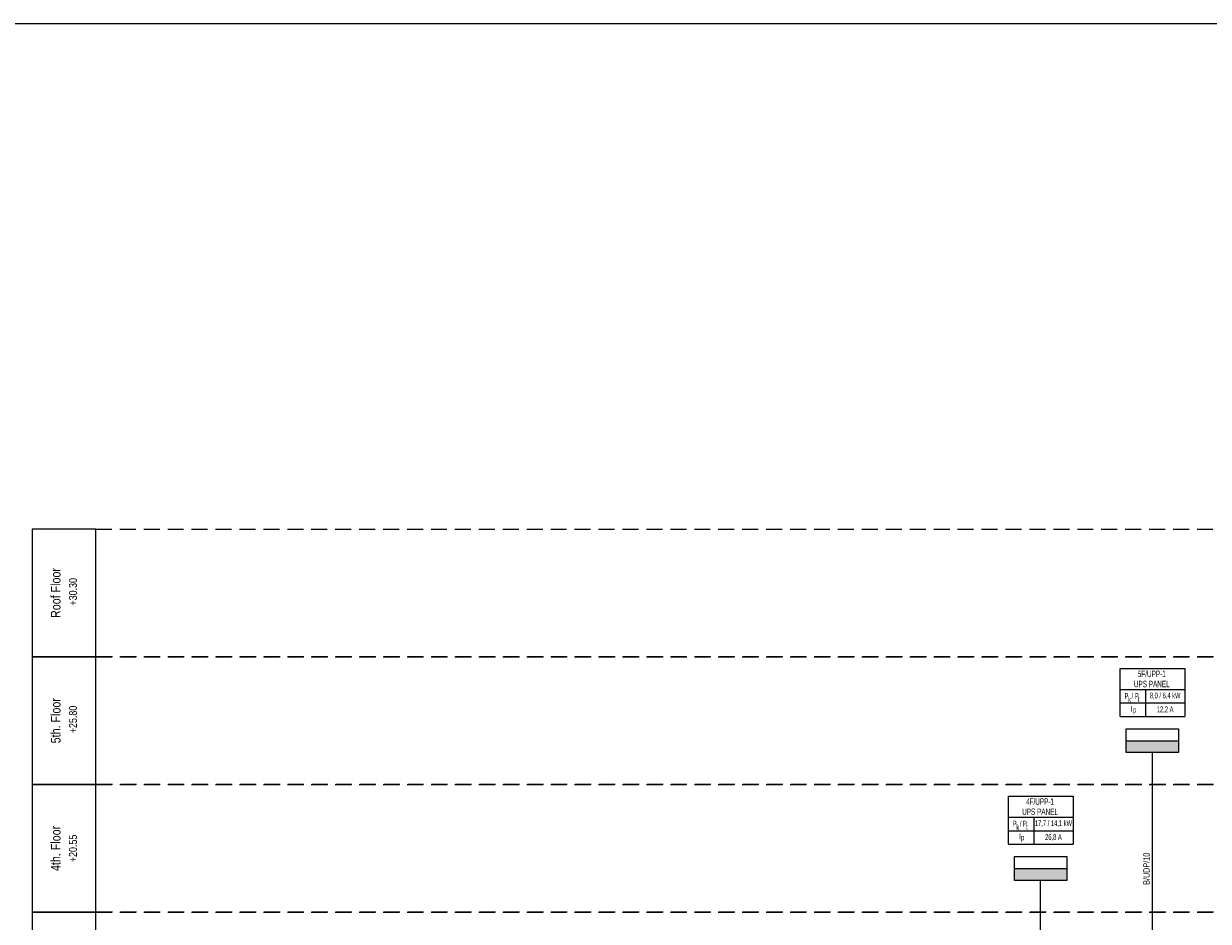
# Model space of a CAD drawing. Header units: millimetres. Extents: x -249865 to 125158, y -30755 to 173378.
# Tile 33 of 34: x 48347 to 85462, y 145265 to 173378. Entities that reach past the tile are written whole.
import ezdxf
from ezdxf.enums import TextEntityAlignment as Align

# ---------------------------------------------------------------- set-up
doc = ezdxf.new("R2010")
doc.units = ezdxf.units.MM
doc.linetypes.add('DASHED', pattern=[0.75, 0.5, -0.25])
for name, color, linetype, lineweight in [('A-XREF-MIMARI-2$0$M_NOTE', 8, 'Continuous', 5), ('E-TP-CIZIM', 3, 'Continuous', 13), ('E-TP-CIZIM-TEXT', 150, 'Continuous', 13), ('E-YAZI', 7, 'Continuous', 9)]:
    doc.layers.add(name, color=color, linetype=linetype, lineweight=lineweight)
doc.styles.add('EM-TP-ANTET-TT', font='arial.ttf', dxfattribs={"width": 0.8, "height": 150})
doc.styles.add('EM-TP-ANTET-TT1', font='swisscl.ttf', dxfattribs={"width": 0.8})
doc.styles.add('EM-TP-YAZI-SHX', font='swisscl.ttf', dxfattribs={"width": 0.6})

# ---------------------------------------------------------------- blocks, each defined once
blk = doc.blocks.new('*U25')
at = {"linetype": 'DASHED', "ltscale": 100}
blk.add_lwpolyline([(-160, 2670), (4841.9, 2670), (4841.9, 2270), (-160, 2270)], close=True, dxfattribs=at)
at = {"style": 'EM-TP-YAZI-SHX', "width": 0.6, "flags": 9}
blk.add_attdef('YUK', (-118, 2411.7), '', height=10, dxfattribs=at)
blk = doc.blocks.new('VG-PN-KAT2')
blk.add_lwpolyline([(-160, 2270), (-160, 2670), (-360, 2670), (-360, 2270)], close=True)
at = {"style": 'EM-TP-ANTET-TT', "width": 0.8, "flags": 8}
for tag, height, p in [('KAT-ADI', 30, (-261.9, 2470)), ('KAT-KOTU', 25, (-211.9, 2470))]:
    blk.add_attdef(tag, text='', height=height, rotation=90, dxfattribs=at).set_placement(p, align=Align.BOTTOM_CENTER)
blk = doc.blocks.new('VG-PN-AP-YUK-UPP')
at = {"layer": 'E-TP-CIZIM'}
h = blk.add_hatch(color=256, dxfattribs=at)
h.dxf.hatch_style = 1
h.paths.add_polyline_path([(82.4, 470), (82.4, 507.5), (-82.4, 507.5), (-82.4, 470)])
h = blk.add_hatch(color=256, dxfattribs=at)
h.dxf.hatch_style = 1
h.paths.add_polyline_path([(82.4, 470), (82.4, 507.5), (-82.4, 507.5), (-82.4, 470)])
blk.add_line((-82.4, 507.5), (82.4, 507.5), dxfattribs=at)
blk.add_line((-82.4, 507.5), (82.4, 507.5), dxfattribs=at)
at = {"layer": 'E-TP-CIZIM', "linetype": 'Continuous'}
blk.add_line((0, 0), (0, 470), dxfattribs=at)
at = {"layer": 'E-TP-CIZIM', "color": 3}
blk.add_lwpolyline([(-82.4, 545), (82.4, 545), (82.4, 470), (-82.4, 470), (-82.4, 545)], dxfattribs=at)
blk.add_lwpolyline([(-82.4, 545), (82.4, 545), (82.4, 470), (-82.4, 470), (-82.4, 545)], dxfattribs=at)
at = {"style": 'EM-TP-YAZI-SHX', "width": 0.6, "flags": 9}
blk.add_attdef('GEN', text='', height=15, dxfattribs=at).set_placement((30.4, -12.2), align=Align.MIDDLE)
blk = doc.blocks.new('VG-PN-AP-YUK-BILGI')
at = {"layer": 'E-YAZI', "ltscale": 500}
for p, q in [((-100.8, 667.5), (101.5, 667.5)), ((-21.3, 666.6), (-21.3, 583.4)), ((-100.8, 625.5), (101.5, 625.5)), ((-100.8, 583.4), (101.5, 583.4))]:
    blk.add_line(p, q, dxfattribs=at)
blk.add_lwpolyline([(-100.8, 583.4), (-100.8, 733.8), (101.5, 733.8), (101.5, 583.4)], dxfattribs=at)
at = {"layer": 'E-TP-CIZIM-TEXT', "style": 'EM-TP-ANTET-TT1', "width": 0.8}
for s, p in [('P  / P ', (-62.7, 638.5)), ('k', (-71.3, 627.6)), ('t', (-42.7, 628.6)), ('I', (-64.8, 598.3)), ('p', (-56.2, 595.3))]:
    blk.add_text(s, height=18, dxfattribs=at).set_placement(p, align=Align.CENTER)
at = {"layer": 'E-TP-CIZIM-TEXT', "style": 'EM-TP-ANTET-TT1', "width": 0.8, "flags": 12}
for tag, height, p in [('YUK-ADI', 20, (-1.8, 717)), ('YUK-ADI1', 20, (-1.8, 685)), ('GUC', 18, (40.1, 647.9)), ('AKIM', 18, (40.1, 604.2))]:
    blk.add_attdef(tag, text='', height=height, dxfattribs=at).set_placement(p, align=Align.MIDDLE)
at = {"layer": 'E-TP-CIZIM-TEXT', "ltscale": 500, "style": 'EM-TP-YAZI-SHX', "flags": 12}
for tag, p in [('LINYENOT-1', (-8.5, 55.8)), ('LINYENOT-2', (31.5, 55.8))]:
    blk.add_attdef(tag, p, '', height=20, rotation=90, dxfattribs=at)
at = {"layer": 'E-TP-CIZIM-TEXT', "ltscale": 500, "style": 'EM-TP-YAZI-SHX', "width": 0.8, "flags": 9}
blk.add_attdef('GEN', text='', height=20, dxfattribs=at).set_placement((28.4, -26.8), align=Align.MIDDLE)

msp = doc.modelspace()

# ---------------------------------------------------------------- linework, layer by layer
msp.add_line((83709, 121847), (83709, 145847))
at = {"layer": 'A-XREF-MIMARI-2$0$M_NOTE', "color": 7}
msp.add_lwpolyline([(-249865, 89278), (120135, 89278), (120135, 173378), (-249865, 173378)], close=True, dxfattribs=at)

# ---------------------------------------------------------------- block references
at = {"xscale": 10, "yscale": 10, "zscale": 10}
for p, values in [((52209, 130847), {'KAT-ADI': 'Roof Floor', 'KAT-KOTU': ' +30.30'}), ((52209, 126847), {'KAT-ADI': '5th. Floor', 'KAT-KOTU': ' +25.80'}), ((52209, 122847), {'KAT-ADI': '4th. Floor', 'KAT-KOTU': ' +20.55 '}), ((52209, 118847), {'KAT-ADI': '3rd. Floor', 'KAT-KOTU': ' +15.90 '})]:
    msp.add_blockref('VG-PN-KAT2', p, dxfattribs=at).add_auto_attribs(values)
for name, p, xscale, yscale, zscale in [('*U25', (52209, 130847), 10, 10, 10), ('*U25', (52209, 126847), 10, 10, 10), ('VG-PN-AP-YUK-UPP', (83709, 145847), 10.00000000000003, 10.00000000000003, 10.00000000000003), ('*U25', (52209, 122847), 10, 10, 10), ('VG-PN-AP-YUK-UPP', (80209, 141847), 10.00000000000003, 10.00000000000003, 10.00000000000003), ('*U25', (52209, 118847), 10, 10, 10)]:
    msp.add_blockref(name, p, dxfattribs=dict(xscale=xscale, yscale=yscale, zscale=zscale))
ref = msp.add_blockref('VG-PN-AP-YUK-BILGI', (83709, 145847), dxfattribs=dict(xscale=10.00000000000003, yscale=10.00000000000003, zscale=10.00000000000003))
ref.add_attrib('LINYENOT-1', 'B/UDP/10', (83624, 146405), dxfattribs={"layer": 'E-TP-CIZIM-TEXT', "ltscale": 500, "height": 200, "rotation": 90, "style": 'EM-TP-YAZI-SHX', "flags": 12})
ref.add_attrib('YUK-ADI', '5F/UPP-1', dxfattribs={"layer": 'E-TP-CIZIM-TEXT', "height": 200, "style": 'EM-TP-ANTET-TT1', "width": 0.8, "flags": 12}).set_placement((83691, 153017), align=Align.MIDDLE)
ref.add_attrib('YUK-ADI1', 'UPS PANEL', dxfattribs={"layer": 'E-TP-CIZIM-TEXT', "height": 200, "style": 'EM-TP-ANTET-TT1', "width": 0.8, "flags": 12}).set_placement((83691, 152697), align=Align.MIDDLE)
ref.add_attrib('GUC', '8,0 / 6,4 kW', dxfattribs={"layer": 'E-TP-CIZIM-TEXT', "height": 180, "style": 'EM-TP-ANTET-TT1', "width": 0.8, "flags": 12}).set_placement((84110, 152326), align=Align.MIDDLE)
ref.add_attrib('AKIM', '12,2 A', dxfattribs={"layer": 'E-TP-CIZIM-TEXT', "height": 180, "style": 'EM-TP-ANTET-TT1', "width": 0.8, "flags": 12}).set_placement((84110, 151889), align=Align.MIDDLE)
ref = msp.add_blockref('VG-PN-AP-YUK-BILGI', (80209, 141847), dxfattribs=dict(xscale=10.00000000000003, yscale=10.00000000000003, zscale=10.00000000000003))
ref.add_attrib('LINYENOT-1', 'B/UDP/09', (80124, 142405), dxfattribs={"layer": 'E-TP-CIZIM-TEXT', "ltscale": 500, "height": 200, "rotation": 90, "style": 'EM-TP-YAZI-SHX', "flags": 12})
ref.add_attrib('YUK-ADI', '4F/UPP-1', dxfattribs={"layer": 'E-TP-CIZIM-TEXT', "height": 200, "style": 'EM-TP-ANTET-TT1', "width": 0.8, "flags": 12}).set_placement((80191, 149017), align=Align.MIDDLE)
ref.add_attrib('YUK-ADI1', 'UPS PANEL', dxfattribs={"layer": 'E-TP-CIZIM-TEXT', "height": 200, "style": 'EM-TP-ANTET-TT1', "width": 0.8, "flags": 12}).set_placement((80191, 148697), align=Align.MIDDLE)
ref.add_attrib('GUC', '17,7 / 14,1 kW', dxfattribs={"layer": 'E-TP-CIZIM-TEXT', "height": 180, "style": 'EM-TP-ANTET-TT1', "width": 0.8, "flags": 12}).set_placement((80610, 148326), align=Align.MIDDLE)
ref.add_attrib('AKIM', '26,8 A', dxfattribs={"layer": 'E-TP-CIZIM-TEXT', "height": 180, "style": 'EM-TP-ANTET-TT1', "width": 0.8, "flags": 12}).set_placement((80610, 147889), align=Align.MIDDLE)

doc.saveas('drawing.dxf')
